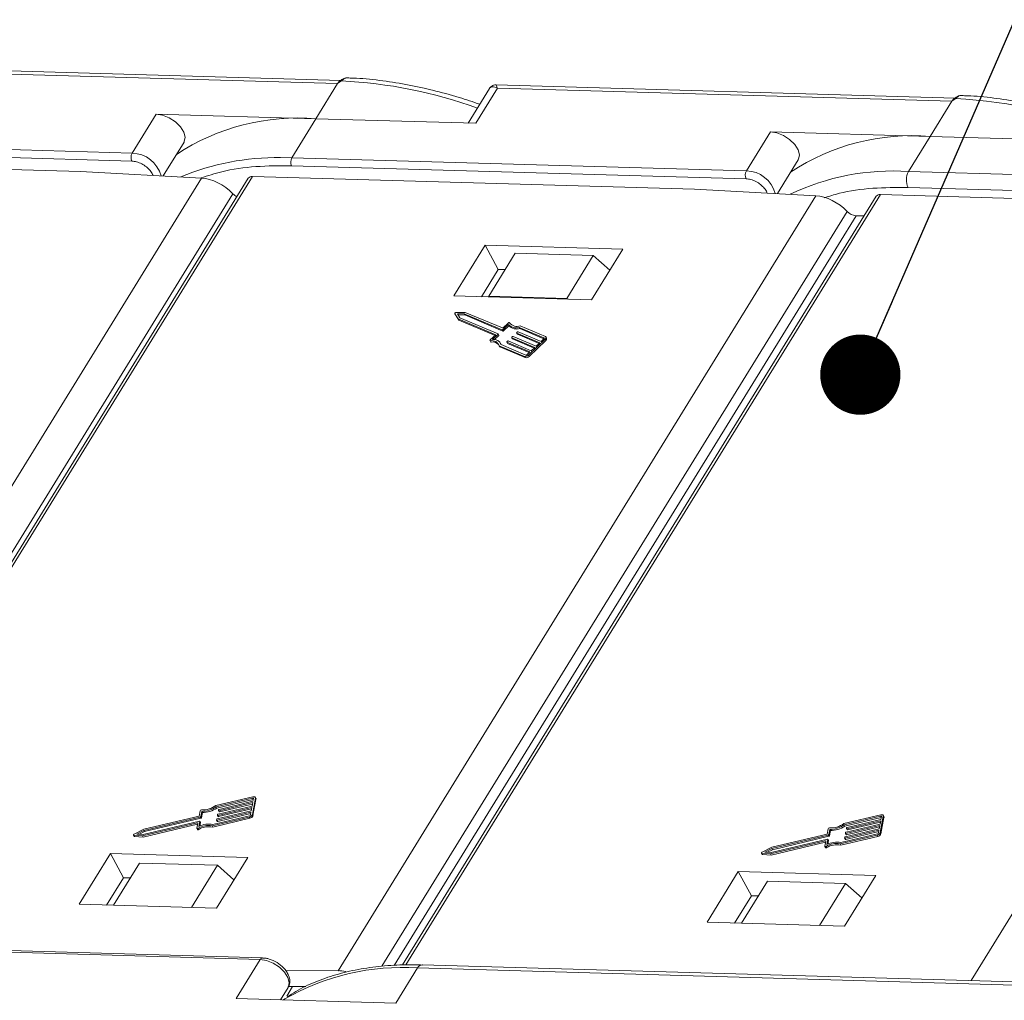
# Model space of a CAD drawing. Header units: millimetres. Extents: x 3698 to 5159, y 261 to 1294.
# Tile 38 of 46: x 4650 to 4712, y 1174 to 1235. Entities that reach past the tile are written whole.
import ezdxf

# ---------------------------------------------------------------- set-up
doc = ezdxf.new("R2010")
doc.units = ezdxf.units.MM
doc.styles.get("Standard").update_dxf_attribs({"font": '仿宋_GB2312.ttf', "width": 0.8})
doc.dimstyles.new('ISO-25.1', dxfattribs={"dimtxt": 6, "dimasz": 5, "dimexe": 3.5, "dimexo": 0.625, "dimgap": 1.5, "dimtad": 1, "dimtoh": 1, "dimtxsty": 'Standard', "dimcen": 2.5, "dimadec": 0, "dimazin": 0, "dimtfac": 1, "dimtmove": 0, "dimatfit": 3, "dimfxl": 0, "dimarcsym": 0})

msp = doc.modelspace()

# ---------------------------------------------------------------- linework, layer by layer
at = {"color": 7, "linetype": 'Continuous', "lineweight": 15}
for p, q in [((4670.497, 1231.32), (4641.895, 1232.142)), ((4641.972, 1231.935), (4670.292, 1231.121)), ((4670.292, 1231.121), (4668.942, 1228.931)), ((4670.531, 1231.287), (4670.292, 1231.121)), ((4678.899, 1228.645), (4680.249, 1230.834)), ((4708.774, 1230.219), (4680.172, 1231.042)), ((4680.249, 1230.834), (4708.569, 1230.02)), ((4679.75, 1230.807), (4678.426, 1228.659)), ((4708.569, 1230.02), (4707.219, 1227.831)), ((4708.807, 1230.186), (4708.569, 1230.02)), ((4658.985, 1229.217), (4657.486, 1226.785)), ((4668.942, 1228.931), (4658.985, 1229.217)), ((4667.442, 1226.499), (4668.942, 1228.931)), ((4668.942, 1228.931), (4678.899, 1228.645)), ((4697.262, 1228.117), (4695.763, 1225.684)), ((4707.219, 1227.831), (4697.262, 1228.117)), ((4705.869, 1225.642), (4707.219, 1227.831)), ((4707.219, 1227.831), (4718.966, 1227.493)), ((4657.486, 1226.785), (4629.166, 1227.599)), ((4659.417, 1225.364), (4660.72, 1227.477)), ((4629.151, 1227.104), (4657.471, 1226.29)), ((4626.708, 1226.432), (4654.262, 1225.64)), ((4667.442, 1226.499), (4666.736, 1226.507)), ((4667.428, 1226.004), (4695.748, 1225.19)), ((4695.763, 1225.684), (4667.442, 1226.499)), ((4697.694, 1224.264), (4698.997, 1226.376)), ((4635.399, 1177.338), (4664.984, 1225.331)), ((4654.262, 1225.64), (4661.809, 1225.236)), ((4664.984, 1225.331), (4692.538, 1224.539)), ((4757.857, 1224.147), (4705.869, 1225.642)), ((4661.809, 1225.236), (4632.043, 1176.951)), ((4664.725, 1225.223), (4635.198, 1177.325)), ((4634.816, 1177.296), (4663.766, 1224.256)), ((4700.086, 1224.136), (4670.32, 1175.85)), ((4703.859, 1224.098), (4674.335, 1176.206)), ((4674.535, 1176.217), (4704.118, 1224.206)), ((4692.538, 1224.539), (4700.086, 1224.136)), ((4704.118, 1224.206), (4731.672, 1223.414)), ((4757.829, 1223.157), (4705.841, 1224.652)), ((4673.054, 1176.132), (4702.042, 1223.156)), ((4702.608, 1222.886), (4673.812, 1176.176)), ((4703.103, 1222.872), (4702.608, 1222.886)), ((4739.22, 1223.011), (4709.765, 1175.23)), ((4679.493, 1221.052), (4677.543, 1217.89)), ((4688.062, 1220.806), (4679.493, 1221.052)), ((4679.493, 1221.052), (4680.307, 1219.543)), ((4681.365, 1220.553), (4679.716, 1217.877)), ((4686.221, 1220.413), (4681.365, 1220.553)), ((4684.572, 1217.737), (4686.221, 1220.413)), ((4686.113, 1217.643), (4688.062, 1220.806)), ((4686.221, 1220.413), (4687.259, 1219.502)), ((4680.307, 1219.543), (4679.257, 1217.84)), ((4680.735, 1219.531), (4680.307, 1219.543)), ((4677.543, 1217.89), (4686.113, 1217.643)), ((4679.716, 1217.877), (4679.712, 1217.827)), ((4684.572, 1217.737), (4679.716, 1217.877)), ((4684.63, 1217.686), (4684.572, 1217.737)), ((4677.602, 1216.784), (4677.642, 1216.709)), ((4677.602, 1216.783), (4677.804, 1216.456)), ((4677.643, 1216.708), (4677.602, 1216.783)), ((4678.24, 1216.867), (4677.683, 1216.859)), ((4678.169, 1216.778), (4677.759, 1216.772)), ((4677.759, 1216.772), (4677.908, 1216.531)), ((4680.552, 1215.776), (4678.169, 1216.778)), ((4678.21, 1216.703), (4678.169, 1216.778)), ((4680.56, 1215.892), (4678.24, 1216.867)), ((4677.642, 1216.709), (4677.643, 1216.708)), ((4677.643, 1216.708), (4677.845, 1216.38)), ((4677.804, 1216.456), (4680.144, 1215.472)), ((4677.845, 1216.38), (4677.804, 1216.456)), ((4677.806, 1216.697), (4678.21, 1216.703)), ((4677.845, 1216.38), (4680.101, 1215.431)), ((4677.908, 1216.531), (4680.29, 1215.529)), ((4678.21, 1216.703), (4680.593, 1215.701)), ((4680.93, 1216.107), (4680.593, 1215.788)), ((4680.917, 1216.202), (4680.601, 1215.904)), ((4680.971, 1216.031), (4680.93, 1216.107)), ((4681.018, 1216.205), (4681.012, 1216.216)), ((4681.013, 1216.215), (4681.018, 1216.205)), ((4680.288, 1215.5), (4679.952, 1215.182)), ((4680.329, 1215.425), (4680.288, 1215.5)), ((4680.337, 1215.448), (4680.297, 1215.524)), ((4680.593, 1215.701), (4680.552, 1215.776)), ((4680.634, 1215.713), (4680.593, 1215.788)), ((4680.634, 1215.713), (4680.971, 1216.031)), ((4681.445, 1215.582), (4681.486, 1215.506)), ((4682.885, 1214.973), (4681.451, 1215.576)), ((4681.492, 1215.501), (4681.451, 1215.576)), ((4681.453, 1215.605), (4681.497, 1215.646)), ((4681.492, 1215.501), (4682.842, 1214.933)), ((4681.539, 1215.659), (4682.972, 1215.056)), ((4683.151, 1215.278), (4681.607, 1215.927)), ((4681.647, 1215.852), (4681.607, 1215.927)), ((4681.647, 1215.852), (4683.147, 1215.221)), ((4683.238, 1215.36), (4681.669, 1216.02)), ((4679.79, 1215.106), (4679.831, 1215.031)), ((4680.144, 1215.472), (4679.807, 1215.153)), ((4679.865, 1215.017), (4679.824, 1215.092)), ((4680.062, 1215.173), (4680.329, 1215.425)), ((4680.481, 1214.87), (4680.44, 1214.945)), ((4680.835, 1215.005), (4680.876, 1214.93)), ((4682.275, 1214.397), (4680.841, 1215)), ((4680.882, 1214.925), (4680.841, 1215)), ((4680.843, 1215.029), (4680.887, 1215.07)), ((4680.882, 1214.925), (4682.232, 1214.357)), ((4680.929, 1215.082), (4682.362, 1214.479)), ((4681.14, 1215.294), (4681.181, 1215.218)), ((4682.58, 1214.685), (4681.146, 1215.288)), ((4681.187, 1215.213), (4681.146, 1215.288)), ((4681.148, 1215.317), (4681.192, 1215.358)), ((4681.187, 1215.213), (4682.537, 1214.645)), ((4681.234, 1215.37), (4682.667, 1214.768)), ((4682.18, 1214.199), (4683.226, 1215.187)), ((4682.221, 1214.124), (4683.266, 1215.112)), ((4682.667, 1214.768), (4682.885, 1214.973)), ((4682.972, 1215.056), (4683.147, 1215.22)), ((4683.165, 1215.251), (4683.151, 1215.278)), ((4683.226, 1215.187), (4683.266, 1215.112)), ((4683.316, 1215.252), (4683.276, 1215.328)), ((4680.362, 1214.785), (4681.931, 1214.126)), ((4680.403, 1214.71), (4680.362, 1214.785)), ((4680.403, 1214.71), (4681.971, 1214.05)), ((4680.474, 1214.857), (4682.018, 1214.208)), ((4682.101, 1214.232), (4682.275, 1214.397)), ((4682.362, 1214.479), (4682.58, 1214.685)), ((4681.931, 1214.126), (4681.971, 1214.05)), ((4682.221, 1214.124), (4682.18, 1214.199)), ((4665.014, 1186.684), (4662.701, 1186.136)), ((4662.721, 1186.06), (4664.998, 1186.599)), ((4662.721, 1186.06), (4662.762, 1185.984)), ((4662.762, 1185.984), (4665.039, 1186.524)), ((4664.963, 1186.107), (4662.849, 1185.606)), ((4662.888, 1185.817), (4665.002, 1186.318)), ((4665.017, 1186.402), (4662.903, 1185.901)), ((4662.928, 1185.741), (4664.985, 1186.229)), ((4665.002, 1186.318), (4664.963, 1186.107)), ((4664.978, 1185.586), (4665.165, 1186.599)), ((4665.039, 1186.524), (4664.998, 1186.599)), ((4665.049, 1186.571), (4665.017, 1186.402)), ((4665.019, 1185.511), (4665.206, 1186.523)), ((4665.2, 1186.573), (4665.159, 1186.648)), ((4665.165, 1186.599), (4665.206, 1186.523)), ((4661.658, 1185.485), (4658.208, 1184.668)), ((4661.719, 1185.812), (4661.658, 1185.485)), ((4661.763, 1185.45), (4661.824, 1185.776)), ((4661.804, 1185.374), (4661.763, 1185.45)), ((4661.804, 1185.374), (4661.864, 1185.7)), ((4661.824, 1185.776), (4661.864, 1185.7)), ((4664.795, 1185.502), (4662.518, 1184.963)), ((4662.778, 1185.226), (4664.892, 1185.727)), ((4664.908, 1185.811), (4662.794, 1185.311)), ((4662.816, 1185.578), (4662.808, 1185.536)), ((4662.809, 1185.527), (4662.849, 1185.452)), ((4662.819, 1185.151), (4664.876, 1185.638)), ((4662.833, 1185.521), (4664.947, 1186.022)), ((4662.833, 1185.521), (4662.874, 1185.446)), ((4662.87, 1185.873), (4662.862, 1185.831)), ((4662.863, 1185.823), (4662.904, 1185.747)), ((4662.874, 1185.446), (4664.931, 1185.933)), ((4662.888, 1185.817), (4662.928, 1185.741)), ((4664.892, 1185.727), (4664.861, 1185.558)), ((4664.947, 1186.022), (4664.908, 1185.811)), ((4665.019, 1185.511), (4664.978, 1185.586)), ((4704.148, 1185.559), (4701.834, 1185.011)), ((4701.855, 1184.935), (4704.132, 1185.474)), ((4704.112, 1184.461), (4704.299, 1185.474)), ((4704.173, 1185.399), (4704.132, 1185.474)), ((4704.182, 1185.446), (4704.151, 1185.277)), ((4704.333, 1185.448), (4704.293, 1185.523)), ((4704.299, 1185.474), (4704.34, 1185.398)), ((4658.13, 1184.246), (4661.551, 1185.056)), ((4661.683, 1185.168), (4658.17, 1184.336)), ((4658.171, 1184.17), (4661.564, 1184.974)), ((4658.216, 1184.589), (4661.73, 1185.422)), ((4658.257, 1184.514), (4661.771, 1185.346)), ((4661.576, 1185.042), (4661.52, 1184.737)), ((4661.572, 1185.018), (4661.551, 1185.056)), ((4661.648, 1184.828), (4661.709, 1185.154)), ((4661.748, 1185.087), (4661.708, 1185.162)), ((4661.708, 1184.855), (4661.749, 1185.079)), ((4661.709, 1185.154), (4661.749, 1185.079)), ((4661.73, 1185.422), (4661.771, 1185.346)), ((4662.466, 1184.87), (4664.779, 1185.418)), ((4662.507, 1184.794), (4662.466, 1184.87)), ((4662.507, 1184.794), (4664.82, 1185.342)), ((4662.761, 1185.283), (4662.753, 1185.24)), ((4662.754, 1185.232), (4662.795, 1185.157)), ((4662.778, 1185.226), (4662.819, 1185.151)), ((4664.779, 1185.418), (4664.82, 1185.342)), ((4701.855, 1184.935), (4701.896, 1184.859)), ((4701.896, 1184.859), (4704.173, 1185.399)), ((4701.967, 1184.396), (4704.081, 1184.897)), ((4704.097, 1184.982), (4701.982, 1184.481)), ((4702.021, 1184.692), (4704.136, 1185.193)), ((4704.151, 1185.277), (4702.037, 1184.776)), ((4702.062, 1184.616), (4704.119, 1185.104)), ((4704.081, 1184.897), (4704.042, 1184.686)), ((4704.136, 1185.193), (4704.097, 1184.982)), ((4704.152, 1184.386), (4704.34, 1185.398)), ((4657.576, 1184.299), (4657.617, 1184.224)), ((4657.602, 1184.285), (4658.13, 1184.246)), ((4657.643, 1184.21), (4657.602, 1184.285)), ((4658.208, 1184.668), (4657.617, 1184.363)), ((4657.643, 1184.21), (4658.171, 1184.17)), ((4657.781, 1184.365), (4658.216, 1184.589)), ((4658.17, 1184.336), (4657.781, 1184.365)), ((4657.945, 1184.353), (4658.257, 1184.514)), ((4658.171, 1184.17), (4658.13, 1184.246)), ((4658.216, 1184.589), (4658.257, 1184.514)), ((4661.522, 1184.72), (4661.563, 1184.645)), ((4661.637, 1184.643), (4661.596, 1184.719)), ((4700.792, 1184.36), (4697.342, 1183.543)), ((4697.35, 1183.464), (4700.864, 1184.297)), ((4697.391, 1183.389), (4700.905, 1184.221)), ((4700.853, 1184.687), (4700.792, 1184.36)), ((4700.864, 1184.297), (4700.905, 1184.221)), ((4700.897, 1184.325), (4700.958, 1184.651)), ((4700.938, 1184.249), (4700.897, 1184.325)), ((4700.938, 1184.249), (4700.998, 1184.575)), ((4700.958, 1184.651), (4700.998, 1184.575)), ((4701.6, 1183.745), (4703.913, 1184.293)), ((4701.641, 1183.669), (4703.954, 1184.217)), ((4703.929, 1184.377), (4701.652, 1183.838)), ((4701.912, 1184.101), (4704.026, 1184.602)), ((4704.042, 1184.686), (4701.928, 1184.186)), ((4701.949, 1184.453), (4701.941, 1184.411)), ((4701.943, 1184.402), (4701.983, 1184.327)), ((4701.953, 1184.026), (4704.01, 1184.513)), ((4701.967, 1184.396), (4702.007, 1184.321)), ((4702.004, 1184.748), (4701.996, 1184.706)), ((4701.997, 1184.698), (4702.038, 1184.622)), ((4702.007, 1184.321), (4704.064, 1184.808)), ((4702.021, 1184.692), (4702.062, 1184.616)), ((4703.913, 1184.293), (4703.954, 1184.217)), ((4704.026, 1184.602), (4703.995, 1184.433)), ((4704.152, 1184.386), (4704.112, 1184.461)), ((4697.264, 1183.121), (4700.685, 1183.931)), ((4700.817, 1184.043), (4697.303, 1183.211)), ((4697.305, 1183.045), (4700.698, 1183.849)), ((4700.71, 1183.917), (4700.654, 1183.612)), ((4700.656, 1183.595), (4700.697, 1183.52)), ((4700.706, 1183.893), (4700.685, 1183.931)), ((4700.771, 1183.518), (4700.73, 1183.594)), ((4700.782, 1183.703), (4700.842, 1184.029)), ((4700.882, 1183.962), (4700.841, 1184.037)), ((4700.842, 1184.029), (4700.883, 1183.954)), ((4700.842, 1183.73), (4700.883, 1183.954)), ((4701.641, 1183.669), (4701.6, 1183.745)), ((4701.895, 1184.158), (4701.887, 1184.115)), ((4701.888, 1184.107), (4701.929, 1184.032)), ((4701.912, 1184.101), (4701.953, 1184.026)), ((4656.129, 1183.152), (4654.18, 1179.99)), ((4664.699, 1182.906), (4656.129, 1183.152)), ((4656.129, 1183.152), (4656.944, 1181.643)), ((4696.71, 1183.174), (4696.75, 1183.099)), ((4696.736, 1183.16), (4697.264, 1183.121)), ((4696.777, 1183.085), (4696.736, 1183.16)), ((4697.342, 1183.543), (4696.75, 1183.238)), ((4696.777, 1183.085), (4697.305, 1183.045)), ((4696.915, 1183.24), (4697.35, 1183.464)), ((4697.303, 1183.211), (4696.915, 1183.24)), ((4697.079, 1183.228), (4697.391, 1183.389)), ((4697.305, 1183.045), (4697.264, 1183.121)), ((4697.35, 1183.464), (4697.391, 1183.389)), ((4657.942, 1182.556), (4656.322, 1179.928)), ((4657.942, 1182.556), (4662.798, 1182.416)), ((4661.178, 1179.789), (4662.798, 1182.416)), ((4662.749, 1179.744), (4664.699, 1182.906)), ((4662.798, 1182.416), (4663.835, 1181.505)), ((4695.263, 1182.027), (4693.314, 1178.865)), ((4703.832, 1181.781), (4695.263, 1182.027)), ((4695.263, 1182.027), (4696.077, 1180.518)), ((4701.883, 1178.619), (4703.832, 1181.781)), ((4655.894, 1179.941), (4656.944, 1181.643)), ((4656.944, 1181.643), (4657.372, 1181.631)), ((4695.456, 1178.803), (4697.076, 1181.431)), ((4701.932, 1181.291), (4697.076, 1181.431)), ((4701.932, 1181.291), (4700.312, 1178.664)), ((4702.969, 1180.38), (4701.932, 1181.291)), ((4695.028, 1178.816), (4696.077, 1180.518)), ((4696.077, 1180.518), (4696.506, 1180.506)), ((4654.18, 1179.99), (4662.749, 1179.744)), ((4693.314, 1178.865), (4701.883, 1178.619)), ((4665.617, 1176.645), (4637.297, 1177.459)), ((4637.151, 1177.36), (4665.471, 1176.546)), ((4665.471, 1176.546), (4663.971, 1174.114)), ((4670.32, 1175.85), (4667.054, 1175.866)), ((4673.928, 1173.827), (4675.278, 1176.017)), ((4675.278, 1176.017), (4727.266, 1174.522)), ((4727.557, 1174.719), (4675.569, 1176.213)), ((4675.578, 1176.213), (4675.569, 1176.213)), ((4666.73, 1174.034), (4667.206, 1174.806)), ((4667.485, 1174.861), (4667.121, 1174.27)), ((4668.308, 1174.857), (4667.218, 1174.862)), ((4663.971, 1174.114), (4673.928, 1173.827))]:
    msp.add_line(p, q, dxfattribs=at)
at = {"color": 7, "linetype": 'Continuous', "lineweight": 15, "flags": 128}
for points in [[(4670.531, 1231.287), (4670.517, 1231.295), (4670.506, 1231.301), (4670.495, 1231.305), (4670.486, 1231.307), (4670.479, 1231.306), (4670.473, 1231.303), (4670.473, 1231.303)], [(4708.807, 1230.186), (4708.794, 1230.194), (4708.782, 1230.201), (4708.772, 1230.204), (4708.763, 1230.206), (4708.755, 1230.206), (4708.75, 1230.203), (4708.75, 1230.203)], [(4660.72, 1227.477), (4660.739, 1227.512), (4660.792, 1227.784), (4660.709, 1228.101), (4660.499, 1228.431), (4660.184, 1228.737), (4659.799, 1228.987), (4659.384, 1229.153), (4658.985, 1229.217)], [(4698.997, 1226.376), (4699.016, 1226.411), (4699.069, 1226.683), (4698.986, 1227.001), (4698.776, 1227.331), (4698.461, 1227.637), (4698.076, 1227.886), (4697.661, 1228.052), (4697.262, 1228.117)], [(4677.602, 1216.783), (4677.599, 1216.794), (4677.601, 1216.806), (4677.607, 1216.819), (4677.618, 1216.831), (4677.633, 1216.843), (4677.649, 1216.851), (4677.666, 1216.857), (4677.683, 1216.859)], [(4680.917, 1216.202), (4680.929, 1216.212), (4680.943, 1216.22), (4680.957, 1216.226), (4680.972, 1216.229), (4680.986, 1216.23), (4680.997, 1216.227), (4681.007, 1216.222), (4681.013, 1216.215)], [(4680.29, 1215.529), (4680.294, 1215.527), (4680.296, 1215.524), (4680.298, 1215.521), (4680.298, 1215.517), (4680.297, 1215.513), (4680.295, 1215.509), (4680.292, 1215.504), (4680.288, 1215.5)], [(4681.451, 1215.576), (4681.448, 1215.578), (4681.446, 1215.581), (4681.444, 1215.584), (4681.444, 1215.588), (4681.445, 1215.592), (4681.447, 1215.597), (4681.45, 1215.601), (4681.453, 1215.605)], [(4679.824, 1215.092), (4679.811, 1215.093), (4679.801, 1215.097), (4679.793, 1215.103), (4679.788, 1215.111), (4679.788, 1215.121), (4679.791, 1215.131), (4679.797, 1215.143), (4679.807, 1215.153)], [(4680.841, 1215), (4680.838, 1215.002), (4680.836, 1215.005), (4680.834, 1215.008), (4680.834, 1215.012), (4680.835, 1215.016), (4680.837, 1215.02), (4680.84, 1215.025), (4680.843, 1215.029)], [(4681.146, 1215.288), (4681.143, 1215.29), (4681.141, 1215.293), (4681.139, 1215.296), (4681.139, 1215.3), (4681.14, 1215.304), (4681.142, 1215.309), (4681.145, 1215.313), (4681.148, 1215.317)], [(4683.147, 1215.22), (4683.154, 1215.229), (4683.16, 1215.237), (4683.164, 1215.246), (4683.166, 1215.254), (4683.165, 1215.262), (4683.162, 1215.269), (4683.157, 1215.274), (4683.151, 1215.278)], [(4683.238, 1215.36), (4683.258, 1215.348), (4683.273, 1215.332), (4683.282, 1215.312), (4683.283, 1215.289), (4683.278, 1215.264), (4683.267, 1215.238), (4683.249, 1215.212), (4683.226, 1215.187)], [(4680.491, 1214.85), (4680.49, 1214.851), (4680.481, 1214.87)], [(4665.014, 1186.684), (4665.047, 1186.689), (4665.079, 1186.69), (4665.107, 1186.685), (4665.131, 1186.676), (4665.149, 1186.662), (4665.161, 1186.644), (4665.167, 1186.622), (4665.165, 1186.599)], [(4664.998, 1186.599), (4665.009, 1186.601), (4665.02, 1186.601), (4665.029, 1186.6), (4665.037, 1186.597), (4665.043, 1186.592), (4665.047, 1186.586), (4665.049, 1186.579), (4665.049, 1186.571)], [(4662.808, 1185.536), (4662.807, 1185.532), (4662.808, 1185.528), (4662.81, 1185.525), (4662.813, 1185.523), (4662.817, 1185.521), (4662.822, 1185.52), (4662.827, 1185.521), (4662.833, 1185.521)], [(4662.862, 1185.831), (4662.862, 1185.827), (4662.863, 1185.823), (4662.865, 1185.82), (4662.868, 1185.818), (4662.872, 1185.817), (4662.877, 1185.816), (4662.882, 1185.816), (4662.888, 1185.817)], [(4704.132, 1185.474), (4704.143, 1185.476), (4704.154, 1185.476), (4704.163, 1185.475), (4704.171, 1185.472), (4704.177, 1185.467), (4704.181, 1185.461), (4704.183, 1185.454), (4704.182, 1185.446)], [(4704.148, 1185.559), (4704.181, 1185.564), (4704.213, 1185.565), (4704.241, 1185.56), (4704.264, 1185.551), (4704.283, 1185.537), (4704.295, 1185.519), (4704.3, 1185.497), (4704.299, 1185.474)], [(4661.551, 1185.056), (4661.557, 1185.057), (4661.562, 1185.057), (4661.567, 1185.057), (4661.571, 1185.055), (4661.574, 1185.053), (4661.576, 1185.05), (4661.577, 1185.046), (4661.576, 1185.042)], [(4661.709, 1185.154), (4661.709, 1185.158), (4661.708, 1185.162), (4661.706, 1185.165), (4661.703, 1185.167), (4661.699, 1185.169), (4661.694, 1185.169), (4661.689, 1185.169), (4661.683, 1185.168)], [(4662.753, 1185.24), (4662.753, 1185.236), (4662.754, 1185.233), (4662.756, 1185.23), (4662.759, 1185.227), (4662.763, 1185.226), (4662.767, 1185.225), (4662.773, 1185.225), (4662.778, 1185.226)], [(4657.602, 1184.285), (4657.589, 1184.288), (4657.579, 1184.295), (4657.574, 1184.304), (4657.574, 1184.316), (4657.579, 1184.328), (4657.588, 1184.341), (4657.601, 1184.353), (4657.617, 1184.363)], [(4661.596, 1184.719), (4661.582, 1184.712), (4661.567, 1184.708), (4661.553, 1184.706), (4661.541, 1184.708), (4661.53, 1184.712), (4661.523, 1184.718), (4661.52, 1184.727), (4661.52, 1184.737)], [(4661.563, 1184.645), (4661.564, 1184.643), (4661.571, 1184.636), (4661.581, 1184.632), (4661.594, 1184.631), (4661.608, 1184.632), (4661.622, 1184.637), (4661.637, 1184.643)], [(4701.941, 1184.411), (4701.941, 1184.407), (4701.942, 1184.403), (4701.944, 1184.4), (4701.947, 1184.398), (4701.951, 1184.396), (4701.956, 1184.395), (4701.961, 1184.396), (4701.967, 1184.396)], [(4701.996, 1184.706), (4701.996, 1184.702), (4701.997, 1184.698), (4701.999, 1184.695), (4702.002, 1184.693), (4702.006, 1184.692), (4702.011, 1184.691), (4702.016, 1184.691), (4702.021, 1184.692)], [(4700.73, 1183.594), (4700.716, 1183.587), (4700.701, 1183.583), (4700.687, 1183.581), (4700.674, 1183.583), (4700.664, 1183.587), (4700.657, 1183.593), (4700.654, 1183.602), (4700.654, 1183.612)], [(4700.685, 1183.931), (4700.691, 1183.932), (4700.696, 1183.932), (4700.7, 1183.932), (4700.704, 1183.93), (4700.707, 1183.928), (4700.709, 1183.925), (4700.71, 1183.921), (4700.71, 1183.917)], [(4700.842, 1184.029), (4700.843, 1184.033), (4700.842, 1184.037), (4700.84, 1184.04), (4700.837, 1184.042), (4700.833, 1184.044), (4700.828, 1184.044), (4700.823, 1184.044), (4700.817, 1184.043)], [(4701.887, 1184.115), (4701.887, 1184.111), (4701.888, 1184.108), (4701.89, 1184.105), (4701.893, 1184.102), (4701.897, 1184.101), (4701.901, 1184.1), (4701.906, 1184.1), (4701.912, 1184.101)], [(4696.736, 1183.16), (4696.723, 1183.163), (4696.713, 1183.17), (4696.708, 1183.179), (4696.708, 1183.191), (4696.712, 1183.203), (4696.722, 1183.216), (4696.735, 1183.228), (4696.75, 1183.238)], [(4700.697, 1183.52), (4700.698, 1183.518), (4700.705, 1183.511), (4700.715, 1183.507), (4700.727, 1183.506), (4700.742, 1183.507), (4700.756, 1183.512), (4700.771, 1183.518)], [(4665.471, 1176.546), (4665.87, 1176.482), (4666.284, 1176.315), (4666.67, 1176.066), (4666.984, 1175.76), (4667.195, 1175.43), (4667.278, 1175.112), (4667.225, 1174.841), (4667.206, 1174.806)], [(4675.569, 1176.213), (4675.569, 1176.213), (4675.49, 1176.202), (4675.413, 1176.165), (4675.342, 1176.102), (4675.278, 1176.017)], [(4666.919, 1174.029), (4666.927, 1174.034), (4667.012, 1174.09)]]:
    msp.add_lwpolyline(points, dxfattribs=at)
at = {"color": 7, "linetype": 'Continuous', "lineweight": 15}
for centre, radius, start, end in [((4669.135, 1202.189), 29.131, 70.1967, 87.25372), ((4707.254, 1200.068), 30.158, 67.56558, 87.04686), ((4667.826, 1215.172), 13.805, 85.36159, 123.29608), ((4706.103, 1214.071), 13.805, 85.36159, 123.29608), ((4657.956, 1226.524), 0.538, 150.95613, 205.74517), ((4657.448, 1224.876), 1.909, 15.00955, 88.85439), ((4666.508, 1211.07), 15.439, 89.1542, 112.78373), ((4667.913, 1226.238), 0.538, 150.95613, 205.74517), ((4664.949, 1225.052), 0.282, 82.73307, 142.65777), ((4696.233, 1225.423), 0.538, 150.95613, 205.74517), ((4695.724, 1223.776), 1.909, 15.00955, 88.85439), ((4704.898, 1210.786), 14.888, 86.25928, 115.5149), ((4706.81, 1225.119), 1.076, 150.95613, 205.74517), ((4664.437, 1224.913), 0.939, 224.37893, 243.40631), ((4704.083, 1223.927), 0.282, 82.73307, 142.65777), ((4702.677, 1223.758), 0.874, 223.51064, 265.47631), ((4681.422, 1216.596), 0.693, 224.85727, 285.46591), ((4681.477, 1216.576), 0.588, 217.86047, 289.03364), ((4680.562, 1215.819), 0.0436, 256.65876, 316.22204), ((4680.57, 1215.934), 0.0436, 256.65876, 316.22204), ((4680.603, 1215.743), 0.0436, 256.65876, 316.22204), ((4681.462, 1216.52), 0.693, 224.85727, 285.46591), ((4681.496, 1215.512), 0.0121, 209.18743, 249.41863), ((4681.529, 1215.616), 0.0436, 76.65876, 136.22204), ((4679.925, 1214.644), 0.459, 17.87163, 102.66726), ((4679.859, 1215.05), 0.0337, 214.61981, 280.50709), ((4679.943, 1214.476), 0.547, 42.50939, 98.19588), ((4680.006, 1214.688), 0.497, 19.88446, 96.34019), ((4680.317, 1215.442), 0.021, 304.18773, 16.79947), ((4680.886, 1214.936), 0.0121, 209.18743, 249.41863), ((4680.919, 1215.04), 0.0436, 76.65876, 136.22204), ((4681.191, 1215.224), 0.0121, 209.18743, 249.41863), ((4681.224, 1215.328), 0.0436, 76.65876, 136.22204), ((4683.195, 1215.216), 0.126, 304.18773, 16.79947), ((4681.991, 1214.38), 0.262, 256.65876, 316.22204), ((4682.032, 1214.305), 0.262, 256.65876, 316.22204), ((4682.038, 1214.293), 0.0872, 256.65876, 316.22204), ((4661.883, 1187.25), 1.383, 266.96732, 306.27921), ((4661.806, 1187.391), 1.616, 270.62184, 304.50109), ((4665.135, 1186.539), 0.0725, 347.28267, 27.51386), ((4661.803, 1185.78), 0.0895, 85.73675, 159.43857), ((4661.722, 1185.464), 0.0436, 280.47925, 340.04254), ((4661.847, 1187.316), 1.616, 270.62184, 304.50109), ((4662.857, 1185.563), 0.0436, 100.47925, 160.04254), ((4662.866, 1185.465), 0.021, 219.90183, 292.51357), ((4662.911, 1185.858), 0.0436, 100.47925, 160.04254), ((4662.92, 1185.761), 0.021, 219.90183, 292.51357), ((4664.732, 1185.675), 0.262, 280.47925, 340.04254), ((4664.779, 1185.588), 0.0872, 280.47925, 340.04254), ((4664.773, 1185.6), 0.262, 280.47925, 340.04254), ((4704.269, 1185.414), 0.0725, 347.28267, 27.51386), ((4662.22, 1183.708), 1.188, 78.0397, 121.68332), ((4662.261, 1183.632), 1.188, 78.0397, 121.68332), ((4662.275, 1183.659), 1.326, 79.41771, 118.19154), ((4661.738, 1185.081), 0.0121, 347.28267, 27.51386), ((4661.763, 1185.389), 0.0436, 280.47925, 340.04254), ((4662.802, 1185.268), 0.0436, 100.47925, 160.04254), ((4662.811, 1185.17), 0.021, 219.90183, 292.51357), ((4701.016, 1186.125), 1.383, 266.96732, 306.27921), ((4700.94, 1186.266), 1.616, 270.62184, 304.50109), ((4700.981, 1186.191), 1.616, 270.62184, 304.50109), ((4657.642, 1184.24), 0.0299, 212.24433, 271.76784), ((4700.936, 1184.655), 0.0895, 85.73675, 159.43857), ((4700.856, 1184.339), 0.0436, 280.47925, 340.04254), ((4700.897, 1184.264), 0.0436, 280.47925, 340.04254), ((4701.99, 1184.438), 0.0436, 100.47925, 160.04254), ((4701.999, 1184.34), 0.021, 219.90183, 292.51357), ((4702.045, 1184.733), 0.0436, 100.47925, 160.04254), ((4702.054, 1184.636), 0.021, 219.90183, 292.51357), ((4703.866, 1184.55), 0.262, 280.47925, 340.04254), ((4703.913, 1184.463), 0.0872, 280.47925, 340.04254), ((4703.906, 1184.475), 0.262, 280.47925, 340.04254), ((4701.354, 1182.583), 1.188, 78.0397, 121.68332), ((4701.395, 1182.507), 1.188, 78.0397, 121.68332), ((4701.409, 1182.534), 1.326, 79.41771, 118.19154), ((4700.871, 1183.956), 0.0121, 347.28267, 27.51386), ((4701.936, 1184.143), 0.0436, 100.47925, 160.04254), ((4701.945, 1184.045), 0.021, 219.90183, 292.51357), ((4696.776, 1183.115), 0.0299, 212.24433, 271.76784), ((4665.623, 1176.477), 0.167, 91.72755, 155.67057), ((4674.316, 1161.451), 14.598, 86.22155, 120.02369)]:
    msp.add_arc(centre, radius, start, end, dxfattribs=at)
for centre, major_axis, ratio, start_param, end_param in [((4662.569, 1223.828), (-1.644, 1.068), 0.560949, 4.308917, 5.511142), ((4700.846, 1222.727), (-1.644, 1.068), 0.560949, 4.308917, 5.511142), ((4671.08, 1174.442), (-1.694, 0.987), 0.593358, 5.19408, 5.483017)]:
    msp.add_ellipse(centre, major_axis=major_axis, ratio=ratio, start_param=start_param, end_param=end_param, dxfattribs=at)
for points, knots in [([(4670.861, 1231.478), (4670.826, 1231.476), (4670.751, 1231.471), (4670.617, 1231.414), (4670.528, 1231.345), (4670.473, 1231.303)], [0, 0, 0, 0, 0.248163, 0.537272, 1, 1, 1, 1]), ([(4670.895, 1231.478), (4670.891, 1231.479), (4670.859, 1231.488), (4670.795, 1231.47), (4670.704, 1231.432), (4670.617, 1231.367), (4670.558, 1231.312), (4670.531, 1231.287)], [0, 0, 0, 0, 0.033992, 0.286482, 0.532876, 0.786159, 1, 1, 1, 1]), ([(4679.15, 1229.833), (4678.722, 1229.978), (4677.739, 1230.312), (4676.201, 1230.724), (4674.539, 1231.086), (4672.889, 1231.332), (4671.668, 1231.46), (4671.019, 1231.469), (4670.894, 1231.47)], [0, 0, 0, 0, 0.150883, 0.346279, 0.545372, 0.747172, 0.950998, 1, 1, 1, 1]), ([(4670.478, 1231.306), (4670.468, 1231.298), (4670.448, 1231.284), (4670.427, 1231.269), (4670.417, 1231.261)], [0, 0, 0, 0, 0.518796, 1, 1, 1, 1]), ([(4680.249, 1230.834), (4680.138, 1230.88), (4679.966, 1230.951), (4679.81, 1230.898), (4679.754, 1230.807), (4679.728, 1230.767)], [0, 0, 0, 0, 0.498413, 0.772928, 1, 1, 1, 1]), ([(4680.171, 1231.042), (4680.12, 1231.039), (4680.032, 1231.034), (4679.886, 1230.967), (4679.819, 1230.891), (4679.782, 1230.85)], [0, 0, 0, 0, 0.3893829, 0.6668621, 1, 1, 1, 1]), ([(4680.172, 1231.037), (4680.172, 1231.038), (4680.171, 1231.057), (4680.189, 1230.991), (4680.229, 1230.887), (4680.249, 1230.834)], [0, 0, 0, 0, 0.044563, 0.521846, 1, 1, 1, 1]), ([(4709.137, 1230.377), (4709.103, 1230.375), (4709.028, 1230.371), (4708.894, 1230.313), (4708.805, 1230.245), (4708.75, 1230.203)], [0, 0, 0, 0, 0.248163, 0.537272, 1, 1, 1, 1]), ([(4709.171, 1230.378), (4709.168, 1230.379), (4709.136, 1230.388), (4709.072, 1230.37), (4708.981, 1230.331), (4708.894, 1230.267), (4708.835, 1230.212), (4708.807, 1230.186)], [0, 0, 0, 0, 0.0339916, 0.2864822, 0.5328764, 0.7861592, 1, 1, 1, 1]), ([(4718.91, 1228.183), (4718.527, 1228.333), (4717.605, 1228.695), (4716.127, 1229.173), (4714.478, 1229.626), (4712.816, 1229.985), (4711.166, 1230.232), (4709.945, 1230.36), (4709.296, 1230.368), (4709.171, 1230.37)], [0, 0, 0, 0, 0.114988, 0.276983, 0.443362, 0.612888, 0.784719, 0.958275, 1, 1, 1, 1]), ([(4708.755, 1230.206), (4708.745, 1230.198), (4708.725, 1230.184), (4708.704, 1230.168), (4708.694, 1230.161)], [0, 0, 0, 0, 0.5187957, 1, 1, 1, 1]), ([(4657.471, 1226.29), (4657.567, 1226.28), (4657.764, 1226.259), (4658.086, 1226.127), (4658.383, 1225.935), (4658.614, 1225.704), (4658.75, 1225.516), (4658.773, 1225.419), (4658.778, 1225.398)], [0, 0, 0, 0, 0.185868, 0.382305, 0.578742, 0.76461, 0.950478, 1, 1, 1, 1]), ([(4661.779, 1225.238), (4662.204, 1225.378), (4663.253, 1225.725), (4665.149, 1225.993), (4666.676, 1226), (4667.428, 1226.004)], [0, 0, 0, 0, 0.256961, 0.634153, 1, 1, 1, 1]), ([(4695.748, 1225.19), (4695.844, 1225.18), (4696.04, 1225.159), (4696.362, 1225.027), (4696.66, 1224.835), (4696.891, 1224.604), (4697.027, 1224.416), (4697.05, 1224.318), (4697.054, 1224.298)], [0, 0, 0, 0, 0.185868, 0.382305, 0.578742, 0.76461, 0.950478, 1, 1, 1, 1]), ([(4705.841, 1224.652), (4705.101, 1224.648), (4703.598, 1224.639), (4701.852, 1224.402), (4700.928, 1224.101), (4700.621, 1224.001)], [0, 0, 0, 0, 0.392928, 0.798041, 1, 1, 1, 1]), ([(4666.516, 1176.354), (4666.357, 1176.437), (4666.136, 1176.553), (4665.829, 1176.629), (4665.693, 1176.635), (4665.618, 1176.638)], [0, 0, 0, 0, 0.538027, 0.74783, 1, 1, 1, 1]), ([(4667.195, 1174.809), (4667.209, 1174.825), (4667.299, 1174.929), (4667.332, 1175.206), (4667.267, 1175.525), (4667.115, 1175.802), (4666.89, 1176.086), (4666.66, 1176.251), (4666.516, 1176.354)], [0, 0, 0, 0, 0.0366295, 0.2407402, 0.4514382, 0.5977601, 0.7476956, 1, 1, 1, 1]), ([(4675.576, 1176.2), (4675.238, 1176.21), (4674.364, 1176.237), (4673.023, 1176.148), (4671.556, 1175.943), (4670.168, 1175.613), (4668.873, 1175.153), (4667.865, 1174.689), (4667.339, 1174.334), (4667.168, 1174.218)], [0, 0, 0, 0, 0.102044, 0.263482, 0.425867, 0.589227, 0.753733, 0.919712, 1, 1, 1, 1])]:
    msp.add_open_spline(points, degree=3, knots=knots, dxfattribs=at)
for points in [[(4670.292, 1231.121), (4670.318, 1231.158), (4670.37, 1231.234), (4670.435, 1231.272), (4670.467, 1231.291)], [(4708.569, 1230.02), (4708.595, 1230.058), (4708.647, 1230.133), (4708.711, 1230.172), (4708.743, 1230.191)]]:
    msp.add_open_spline(points, degree=3, dxfattribs=at)

# ---------------------------------------------------------------- leaders
at = {"color": 5, "lineweight": 9}
msp.add_leader([(4702.866, 1212.985), (4715.507, 1242.025), (4723.984, 1242.025)], dimstyle='ISO-25.1', override={"dimgap": 1.5, "dimtad": 0, "dimldrblk": 'Dot'}, dxfattribs=at)

doc.saveas('drawing.dxf')
